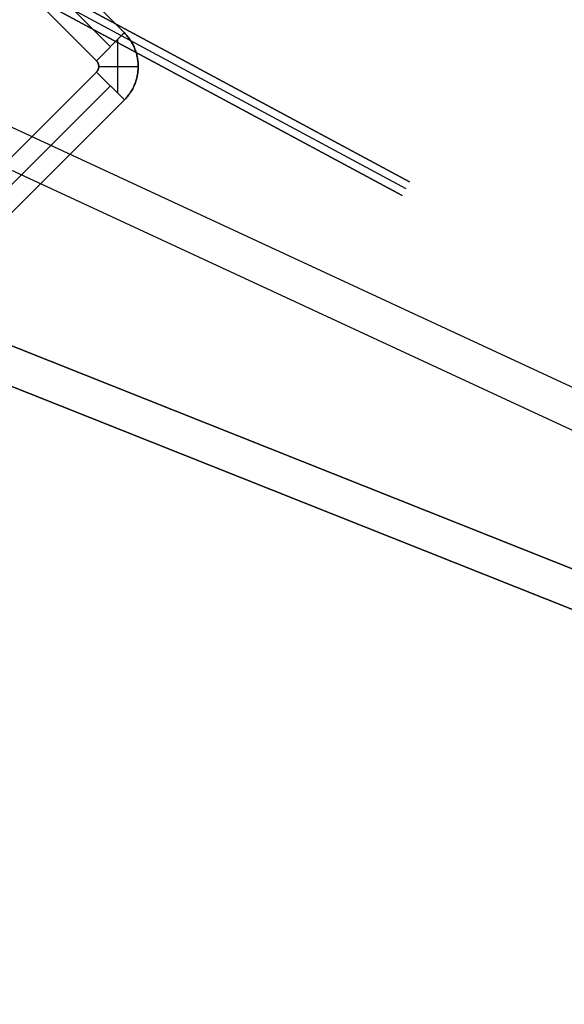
# Model space of a CAD drawing. Header units: millimetres. Extents: x -630 to 192, y -7 to 1615.
# Tile 136 of 249: x -562 to -541, y 1541 to 1578. Entities that reach past the tile are written whole.
import ezdxf

# ---------------------------------------------------------------- set-up
doc = ezdxf.new("R2010")
doc.units = ezdxf.units.MM
doc.header["$MEASUREMENT"] = 0
doc.layers.add('OVIDIO 160x80x72h', color=7, linetype='Continuous')

msp = doc.modelspace()

# ---------------------------------------------------------------- linework, layer by layer
at = {"layer": 'OVIDIO 160x80x72h', "extrusion": (0.2028516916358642, -0.1089792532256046, 0.9731262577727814)}
for points in [[(1126.146605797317, 1420.555159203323), (1126.146605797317, 1259.899314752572)], [(1126.146605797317, 1259.899314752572), (1126.146605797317, 1420.555159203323)]]:
    msp.add_lwpolyline(points, dxfattribs=at)
at = {"layer": 'OVIDIO 160x80x72h', "extrusion": (0.2028516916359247, -0.1089792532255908, 0.9731262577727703)}
msp.add_lwpolyline([(1125.851135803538, 1420.55515920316), (1125.851135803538, 1259.89931475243)], dxfattribs=at)
at = {"layer": 'OVIDIO 160x80x72h', "extrusion": (0.2028516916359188, -0.1089792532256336, 0.9731262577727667)}
for points in [[(1125.555665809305, 1420.55515920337), (1125.555665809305, 1259.899314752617)], [(1125.555665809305, 1259.899314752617), (1125.555665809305, 1420.55515920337)]]:
    msp.add_lwpolyline(points, dxfattribs=at)
at = {"layer": 'OVIDIO 160x80x72h', "extrusion": (0.2357022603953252, -0.2357022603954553, 0.9428090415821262)}
msp.add_lwpolyline([(698.1573410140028, 1711.501710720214), (698.1573410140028, 1602.423907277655)], dxfattribs=at)
at = {"layer": 'OVIDIO 160x80x72h', "extrusion": (0.2357022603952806, -0.23570226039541, 0.9428090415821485)}
msp.add_lwpolyline([(697.2086577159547, 1602.423907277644), (697.2086577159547, 1711.501710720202)], dxfattribs=at)
at = {"layer": 'OVIDIO 160x80x72h'}
for points in [[(-576.4525659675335, 1596.468203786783), (-557.9263682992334, 1577.942006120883)], [(-557.9263682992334, 1577.942006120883), (-576.4525659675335, 1596.468203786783)], [(-576.9829677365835, 1595.937802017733), (-558.4567700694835, 1577.411604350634)], [(-558.1931921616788, 1577.675182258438), (-558.1931921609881, 1575.662687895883)], [(-558.9002620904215, 1576.669071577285), (-557.3991050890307, 1576.669071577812)], [(-568.2501273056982, 1567.193983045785), (-558.9872870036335, 1576.456823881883)], [(-558.9872870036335, 1576.456823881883), (-568.2501273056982, 1567.193983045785)], [(-558.456970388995, 1575.926479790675), (-567.7197972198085, 1566.663652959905)], [(-557.9266565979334, 1575.396138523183), (-567.1894671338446, 1566.133322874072)], [(-567.1894671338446, 1566.133322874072), (-557.9266565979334, 1575.396138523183)]]:
    msp.add_lwpolyline(points, dxfattribs=at)
at = {"layer": 'OVIDIO 160x80x72h', "extrusion": (0.2357022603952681, -0.2357022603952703, 0.9428090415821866)}
msp.add_lwpolyline([(694.3626078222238, 1602.423907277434), (694.3626078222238, 1711.501710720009)], dxfattribs=at)
at = {"layer": 'OVIDIO 160x80x72h', "extrusion": (0.235702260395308, -0.2357022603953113, 0.9428090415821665)}
msp.add_lwpolyline([(695.3112911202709, 1711.501710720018), (695.3112911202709, 1602.42390727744)], dxfattribs=at)
at = {"layer": 'OVIDIO 160x80x72h', "extrusion": (-0.0003781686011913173, 0.0003781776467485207, 0.9999998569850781)}
for points in [[(-577.5132141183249, 1595.407430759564), (-558.9872340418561, 1576.881010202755)], [(-558.9872340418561, 1576.881010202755), (-577.5132141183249, 1595.407430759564)]]:
    msp.add_lwpolyline(points, dxfattribs=at)
at = {"layer": 'OVIDIO 160x80x72h', "extrusion": (0.2028662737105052, -0.1089886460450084, 0.9731221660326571)}
for points in [[(1125.139129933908, 1403.949542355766), (1125.139129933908, 1346.568416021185)], [(1125.139129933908, 1346.568416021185), (1125.139129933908, 1403.949542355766)]]:
    msp.add_lwpolyline(points, dxfattribs=at)
at = {"layer": 'OVIDIO 160x80x72h', "extrusion": (0.2028662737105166, -0.10898864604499, 0.9731221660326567)}
msp.add_lwpolyline([(1124.426183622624, 1346.5684160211), (1124.426183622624, 1403.949542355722)], dxfattribs=at)
at = {"layer": 'OVIDIO 160x80x72h', "extrusion": (0.2028626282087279, -0.1089862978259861, 0.9731231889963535)}
for points in [[(1123.71514952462, 1346.565000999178), (1123.71514952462, 1403.94612732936)], [(1123.71514952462, 1403.94612732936), (1123.71514952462, 1346.565000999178)]]:
    msp.add_lwpolyline(points, dxfattribs=at)
at = {"layer": 'OVIDIO 160x80x72h', "extrusion": (0.1089792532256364, -0.2028516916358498, 0.9731262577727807)}
for points in [[(207.2646802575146, 1811.173118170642), (207.2646802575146, 1650.517273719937)], [(207.2646802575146, 1650.517273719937), (207.2646802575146, 1811.173118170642)]]:
    msp.add_lwpolyline(points, dxfattribs=at)
at = {"layer": 'OVIDIO 160x80x72h', "extrusion": (0.1089792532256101, -0.2028516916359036, 0.9731262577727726)}
msp.add_lwpolyline([(207.5601502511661, 1811.173118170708), (207.560150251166, 1650.517273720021)], dxfattribs=at)
at = {"layer": 'OVIDIO 160x80x72h', "extrusion": (0.1089792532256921, -0.2028516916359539, 0.973126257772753)}
for points in [[(207.855620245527, 1650.517273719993), (207.855620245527, 1811.173118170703)], [(207.855620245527, 1811.173118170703), (207.855620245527, 1650.517273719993)]]:
    msp.add_lwpolyline(points, dxfattribs=at)
at = {"layer": 'OVIDIO 160x80x72h', "extrusion": (0.04629577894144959, -0.02146384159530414, 0.9986971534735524)}
msp.add_lwpolyline([(1191.842987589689, 1132.318589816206), (1191.842987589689, 1232.829808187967)], dxfattribs=at)
at = {"layer": 'OVIDIO 160x80x72h', "extrusion": (0.04629577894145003, -0.02146384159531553, 0.9986971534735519)}
msp.add_lwpolyline([(1190.356798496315, 1131.350357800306), (1190.356798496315, 1232.654802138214)], dxfattribs=at)
at = {"layer": 'OVIDIO 160x80x72h', "extrusion": (0.999884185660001, -0.0002316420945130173, 0.01521714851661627)}
for points in [[(1577.812709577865, 8.361787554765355), (1567.708948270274, 672.0262662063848)], [(1567.708948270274, 672.0262662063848), (1577.812709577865, 8.361787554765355)]]:
    msp.add_lwpolyline(points, dxfattribs=at)
at = {"layer": 'OVIDIO 160x80x72h', "extrusion": (-0.000792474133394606, -0.0007924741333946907, 0.9999993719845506)}
for points in [[(-557.9262991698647, 1577.941754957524), (-558.9871546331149, 1576.880900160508)], [(-558.9871546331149, 1576.880900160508), (-557.9262991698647, 1577.941754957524)]]:
    msp.add_lwpolyline(points, dxfattribs=at)
at = {"layer": 'OVIDIO 160x80x72h', "extrusion": (0.2653523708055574, 0.8812743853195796, -0.3910800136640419)}
msp.add_lwpolyline([(1024.057332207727, 1175.023413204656), (979.7444136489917, 1117.468268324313)], dxfattribs=at)
at = {"layer": 'OVIDIO 160x80x72h', "extrusion": (-0.0002316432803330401, 0.9998841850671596, 0.0152171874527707)}
for points in [[(558.6218915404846, -24.13317068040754), (568.7252127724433, 639.5007020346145)], [(568.7252127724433, 639.5007020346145), (558.6218915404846, -24.13317068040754)]]:
    msp.add_lwpolyline(points, dxfattribs=at)
at = {"layer": 'OVIDIO 160x80x72h', "extrusion": (-0.0002316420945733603, 0.9998841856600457, 0.01521714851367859)}
msp.add_lwpolyline([(568.6373814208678, 639.5021006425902), (558.5341291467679, -24.12894189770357)], dxfattribs=at)
at = {"layer": 'OVIDIO 160x80x72h', "extrusion": (-0.0002316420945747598, 0.9998841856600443, 0.01521714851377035)}
msp.add_lwpolyline([(567.1375552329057, 639.5249342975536), (557.0339701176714, -24.12797087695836)], dxfattribs=at)
at = {"layer": 'OVIDIO 160x80x72h', "extrusion": (0.9998841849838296, -0.0002316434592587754, 0.01521719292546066)}
for points in [[(1576.327280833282, 8.377951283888), (1566.224079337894, 672.0036851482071)], [(1566.224079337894, 672.0036851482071), (1576.327280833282, 8.377951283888)]]:
    msp.add_lwpolyline(points, dxfattribs=at)
at = {"layer": 'OVIDIO 160x80x72h', "extrusion": (-5.454020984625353e-08, 5.454303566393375e-08, 0.9999999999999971)}
for points in [[(-558.9872870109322, 1576.456823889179), (-557.9266566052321, 1575.396138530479)], [(-557.9266566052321, 1575.396138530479), (-558.9872870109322, 1576.456823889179)]]:
    msp.add_lwpolyline(points, dxfattribs=at)
at = {"layer": 'OVIDIO 160x80x72h', "extrusion": (0.9998841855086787, -0.0002316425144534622, 0.01521715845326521)}
for points in [[(1565.163658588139, 671.9875217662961), (1575.266841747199, 8.361788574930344)], [(1575.266841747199, 8.361788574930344), (1565.163658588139, 671.9875217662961)]]:
    msp.add_lwpolyline(points, dxfattribs=at)
at = {"layer": 'OVIDIO 160x80x72h', "extrusion": (0.02146384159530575, -0.04629577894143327, 0.998697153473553)}
msp.add_lwpolyline([(117.129731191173, 1609.884277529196), (117.129731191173, 1711.186907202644)], dxfattribs=at)
at = {"layer": 'OVIDIO 160x80x72h', "extrusion": (0.02146384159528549, -0.04629577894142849, 0.9986971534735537)}
msp.add_lwpolyline([(115.6438006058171, 1610.848076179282), (115.6438006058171, 1711.361111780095)], dxfattribs=at)
at = {"layer": 'OVIDIO 160x80x72h', "extrusion": (-0.1148807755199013, 0.0456775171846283, 0.9923285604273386)}
msp.add_lwpolyline([(-1246.022665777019, -905.9660505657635), (-1246.022665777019, -1014.880818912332)], dxfattribs=at)
at = {"layer": 'OVIDIO 160x80x72h', "extrusion": (-0.1148807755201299, 0.04567751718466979, 0.9923285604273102)}
msp.add_lwpolyline([(-1245.335240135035, -905.9650299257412), (-1245.335240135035, -1014.880818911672)], dxfattribs=at)
at = {"layer": 'OVIDIO 160x80x72h', "extrusion": (-0.1069192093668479, 0.2877667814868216, 0.9517134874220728)}
msp.add_lwpolyline([(-14.5366663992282, -1353.585011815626), (-14.5366663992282, -1377.53892998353)], dxfattribs=at)
at = {"layer": 'OVIDIO 160x80x72h', "extrusion": (-0.106919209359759, 0.2877667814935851, 0.9517134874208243)}
for points in [[(-14.62406849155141, -1353.144311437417), (-14.62406849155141, -1377.538930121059)], [(-14.62406849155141, -1377.538930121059), (-14.62406849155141, -1353.144311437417)]]:
    msp.add_lwpolyline(points, dxfattribs=at)
at = {"layer": 'OVIDIO 160x80x72h', "extrusion": (-0.1148807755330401, 0.04567751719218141, 0.9923285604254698)}
for points in [[(-1244.191176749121, -905.3123146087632), (-1244.191176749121, -1012.168167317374)], [(-1244.191176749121, -1012.168167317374), (-1244.191176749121, -905.3123146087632)]]:
    msp.add_lwpolyline(points, dxfattribs=at)
at = {"layer": 'OVIDIO 160x80x72h', "extrusion": (-0.1069192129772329, 0.2877667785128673, 0.9517134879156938)}
for points in [[(-14.44928787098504, -1354.025713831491), (-14.44928787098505, -1377.538931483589)], [(-14.44928787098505, -1377.538931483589), (-14.44928787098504, -1354.025713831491)]]:
    msp.add_lwpolyline(points, dxfattribs=at)
at = {"layer": 'OVIDIO 160x80x72h', "extrusion": (-0.1148807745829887, 0.0456775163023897, 0.9923285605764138)}
for points in [[(-1243.734542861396, -1012.168163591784), (-1243.734542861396, -905.3123108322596)], [(-1243.734542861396, -905.3123108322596), (-1243.734542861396, -1012.168163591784)]]:
    msp.add_lwpolyline(points, dxfattribs=at)
at = {"layer": 'OVIDIO 160x80x72h', "extrusion": (0.9999953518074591, -0.0009951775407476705, -0.002882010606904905)}
msp.add_lwpolyline([(1552.300870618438, 669.6646750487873), (1551.811275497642, 668.2468257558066)], dxfattribs=at)
at = {"layer": 'OVIDIO 160x80x72h', "extrusion": (-0.04567751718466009, 0.1148807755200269, 0.9923285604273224)}
msp.add_lwpolyline([(-33.45777211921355, -1561.8332375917), (-33.45777211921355, -1452.917452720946)], dxfattribs=at)
at = {"layer": 'OVIDIO 160x80x72h', "extrusion": (-0.04567751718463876, 0.1148807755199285, 0.9923285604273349)}
msp.add_lwpolyline([(-32.77034647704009, -1561.83323759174), (-32.77034647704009, -1452.918461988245)], dxfattribs=at)
at = {"layer": 'OVIDIO 160x80x72h', "extrusion": (-0.2877667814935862, 0.106919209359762, 0.9517134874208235)}
for points in [[(-1251.327780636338, -825.4813433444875), (-1251.327780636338, -801.0867246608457)], [(-1251.327780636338, -801.0867246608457), (-1251.327780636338, -825.4813433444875)]]:
    msp.add_lwpolyline(points, dxfattribs=at)
at = {"layer": 'OVIDIO 160x80x72h', "extrusion": (-0.04567751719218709, 0.114880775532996, 0.9923285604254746)}
for points in [[(-34.6018355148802, -1559.120585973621), (-34.60183551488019, -1452.264733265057)], [(-34.60183551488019, -1452.264733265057), (-34.6018355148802, -1559.120585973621)]]:
    msp.add_lwpolyline(points, dxfattribs=at)
at = {"layer": 'OVIDIO 160x80x72h', "extrusion": (-0.2877667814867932, 0.1069192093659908, 0.9517134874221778)}
msp.add_lwpolyline([(-1251.415182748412, -801.5274250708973), (-1251.415182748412, -825.4813432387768)], dxfattribs=at)
at = {"layer": 'OVIDIO 160x80x72h', "extrusion": (-0.2877667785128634, 0.1069192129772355, 0.9517134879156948)}
for points in [[(-1251.502569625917, -801.968144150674), (-1251.502569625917, -825.481361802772)], [(-1251.502569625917, -825.481361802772), (-1251.502569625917, -801.968144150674)]]:
    msp.add_lwpolyline(points, dxfattribs=at)
at = {"layer": 'OVIDIO 160x80x72h', "extrusion": (-0.04567751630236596, 0.1148807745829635, 0.9923285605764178)}
for points in [[(-35.05846728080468, -1559.120587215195), (-35.05846728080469, -1452.264734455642)], [(-35.05846728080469, -1452.264734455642), (-35.05846728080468, -1559.120587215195)]]:
    msp.add_lwpolyline(points, dxfattribs=at)
at = {"layer": 'OVIDIO 160x80x72h', "extrusion": (-0.1148807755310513, 0.04567751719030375, 0.9923285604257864)}
msp.add_lwpolyline([(-1229.481063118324, -998.2042497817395), (-1229.481063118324, -943.799727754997)], dxfattribs=at)
at = {"layer": 'OVIDIO 160x80x72h', "extrusion": (-0.1148807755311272, 0.04567751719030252, 0.9923285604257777)}
msp.add_lwpolyline([(-1229.252727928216, -998.4209713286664), (-1229.252727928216, -943.2302323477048)], dxfattribs=at)
at = {"layer": 'OVIDIO 160x80x72h', "extrusion": (0.2357022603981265, -0.2357022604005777, 0.9428090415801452)}
msp.add_lwpolyline([(673.4358316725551, 1655.460343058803), (673.4358316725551, 1550.052356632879)], dxfattribs=at)
at = {"layer": 'OVIDIO 160x80x72h', "extrusion": (-0.0456775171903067, 0.114880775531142, 0.9923285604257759)}
msp.add_lwpolyline([(-49.54039998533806, -1545.37328020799), (-49.54039998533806, -1490.182939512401)], dxfattribs=at)
at = {"layer": 'OVIDIO 160x80x72h', "extrusion": (-0.04567751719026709, 0.1148807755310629, 0.9923285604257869)}
msp.add_lwpolyline([(-49.31206134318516, -1545.156561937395), (-49.31206134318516, -1490.752426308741)], dxfattribs=at)
at = {"layer": 'OVIDIO 160x80x72h', "extrusion": (-0.1662437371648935, 0.166243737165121, 0.9719701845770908)}
for points in [[(-696.2599744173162, -1253.257108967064), (-696.2599744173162, -1284.920579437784)], [(-696.2599744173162, -1284.920579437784), (-696.2599744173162, -1253.257108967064)]]:
    msp.add_lwpolyline(points, dxfattribs=at)
at = {"layer": 'OVIDIO 160x80x72h', "extrusion": (0.02952144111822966, 0.9853482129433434, 0.1679803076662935)}
for points in [[(603.2461065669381, 409.3398892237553), (603.5515888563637, 407.6271289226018)], [(603.5515888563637, 407.6271289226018), (603.2461065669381, 409.3398892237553)]]:
    msp.add_lwpolyline(points, dxfattribs=at)
at = {"layer": 'OVIDIO 160x80x72h', "extrusion": (-0.1662435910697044, 0.166243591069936, 0.9719702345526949)}
for points in [[(-696.2599744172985, -1284.115961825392), (-696.2599744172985, -1252.884322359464)], [(-696.2599744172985, -1252.884322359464), (-696.2599744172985, -1284.115961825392)]]:
    msp.add_lwpolyline(points, dxfattribs=at)
at = {"layer": 'OVIDIO 160x80x72h'}
for points in [[(-557.9263682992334, 1577.942006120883, -0.1338389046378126), (-557.8950253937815, 1577.909931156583, -0.1338389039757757), (-557.8646955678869, 1577.877405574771, -0.1338389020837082), (-557.8353694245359, 1577.844420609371, -0.1338388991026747), (-557.8070375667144, 1577.810967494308, -0.1338388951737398), (-557.7796905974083, 1577.777037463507, -0.133838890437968), (-557.7533191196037, 1577.742621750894, -0.133838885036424), (-557.7279137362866, 1577.707711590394, -0.1338388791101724), (-557.7034650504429, 1577.672298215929, -0.1338388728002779), (-557.6799636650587, 1577.636372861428, -0.1338388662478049), (-557.6574001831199, 1577.599926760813, -0.1338388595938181), (-557.6357652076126, 1577.56295114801, -0.1338388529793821), (-557.6150493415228, 1577.525437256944, -0.1338388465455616), (-557.5952431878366, 1577.487376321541, -0.133838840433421), (-557.5763373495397, 1577.448759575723, -0.1338388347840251), (-557.5583224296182, 1577.409578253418, -0.1338388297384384), (-557.5411890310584, 1577.36982358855, -0.1338388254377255), (-557.5249326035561, 1577.329494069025, -0.1338388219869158), (-557.5095679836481, 1577.288617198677, -0.1338388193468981), (-557.4951148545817, 1577.247227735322, -0.1338388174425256), (-557.4815928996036, 1577.205360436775, -0.133838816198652), (-557.4690218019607, 1577.163050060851, -0.1338388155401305), (-557.4574212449, 1577.120331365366, -0.1338388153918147), (-557.4468109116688, 1577.077239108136, -0.133838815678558), (-557.4372104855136, 1577.033808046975, -0.1338388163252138), (-557.4286396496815, 1576.990072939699, -0.1338388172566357), (-557.4211180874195, 1576.946068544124, -0.1338388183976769), (-557.4146654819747, 1576.901829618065, -0.1338388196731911), (-557.4093015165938, 1576.857390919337, -0.1338388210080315), (-557.4050458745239, 1576.812787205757, -0.1338388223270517), (-557.4019182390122, 1576.768053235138, -0.1338388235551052), (-557.3999382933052, 1576.723223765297, -0.1338388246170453), (-557.3991257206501, 1576.67833355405, -0.1338388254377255), (-557.3994941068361, 1576.633417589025, -0.1338388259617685), (-557.4010326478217, 1576.58851177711, -0.1338388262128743), (-557.4037244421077, 1576.543652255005, -0.1338388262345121), (-557.4075525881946, 1576.498875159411, -0.1338388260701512), (-557.4125001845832, 1576.45421662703, -0.1338388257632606), (-557.4185503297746, 1576.409712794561, -0.1338388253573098), (-557.4256861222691, 1576.365399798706, -0.1338388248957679), (-557.4338906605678, 1576.321313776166, -0.1338388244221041), (-557.4431470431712, 1576.277490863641, -0.1338388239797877), (-557.4534383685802, 1576.233967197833, -0.1338388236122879), (-557.4647477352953, 1576.190778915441, -0.1338388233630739), (-557.4770582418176, 1576.147962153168, -0.133838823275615), (-557.4903529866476, 1576.105553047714, -0.1338388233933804), (-557.5046150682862, 1576.06358773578, -0.1338388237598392), (-557.5198275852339, 1576.022102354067, -0.1338388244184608), (-557.5359736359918, 1575.981133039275, -0.1338388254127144), (-557.5530410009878, 1575.940708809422, -0.1338388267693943), (-557.5710361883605, 1575.90083020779, -0.133838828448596), (-557.5899703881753, 1575.861490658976, -0.1338388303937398), (-557.609854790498, 1575.822683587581, -0.1338388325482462), (-557.6307005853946, 1575.7844024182, -0.1338388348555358), (-557.6525189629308, 1575.746640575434, -0.133838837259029), (-557.6753211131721, 1575.709391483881, -0.1338388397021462), (-557.6991182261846, 1575.672648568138, -0.133838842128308), (-557.723921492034, 1575.636405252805, -0.1338388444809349), (-557.7497421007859, 1575.600654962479, -0.1338388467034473), (-557.776591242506, 1575.565391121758, -0.1338388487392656), (-557.8044801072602, 1575.530607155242, -0.1338388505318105), (-557.8334198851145, 1575.496296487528, -0.1338388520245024), (-557.8634217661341, 1575.462452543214, -0.1338388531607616), (-557.8944969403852, 1575.4290687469, -0.1338388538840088), (-557.9266565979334, 1575.396138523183, -0.1338388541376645)], [(-557.9266565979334, 1575.396138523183, -0.1338388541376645), (-557.8944969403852, 1575.4290687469, -0.1338388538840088), (-557.8634217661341, 1575.462452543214, -0.1338388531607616), (-557.8334198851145, 1575.496296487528, -0.1338388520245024), (-557.8044801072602, 1575.530607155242, -0.1338388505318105), (-557.776591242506, 1575.565391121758, -0.1338388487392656), (-557.7497421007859, 1575.600654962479, -0.1338388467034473), (-557.723921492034, 1575.636405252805, -0.1338388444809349), (-557.6991182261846, 1575.672648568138, -0.133838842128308), (-557.6753211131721, 1575.709391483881, -0.1338388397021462), (-557.6525189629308, 1575.746640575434, -0.133838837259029), (-557.6307005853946, 1575.7844024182, -0.1338388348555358), (-557.609854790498, 1575.822683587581, -0.1338388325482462), (-557.5899703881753, 1575.861490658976, -0.1338388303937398), (-557.5710361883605, 1575.90083020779, -0.133838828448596), (-557.5530410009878, 1575.940708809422, -0.1338388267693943), (-557.5359736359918, 1575.981133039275, -0.1338388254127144), (-557.5198275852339, 1576.022102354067, -0.1338388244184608), (-557.5046150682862, 1576.06358773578, -0.1338388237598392), (-557.4903529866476, 1576.105553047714, -0.1338388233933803), (-557.4770582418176, 1576.147962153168, -0.133838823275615), (-557.4647477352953, 1576.190778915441, -0.1338388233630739), (-557.4534383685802, 1576.233967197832, -0.1338388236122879), (-557.4431470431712, 1576.277490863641, -0.1338388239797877), (-557.4338906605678, 1576.321313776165, -0.1338388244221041), (-557.4256861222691, 1576.365399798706, -0.1338388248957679), (-557.4185503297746, 1576.409712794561, -0.1338388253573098), (-557.4125001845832, 1576.454216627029, -0.1338388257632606), (-557.4075525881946, 1576.498875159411, -0.1338388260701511), (-557.4037244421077, 1576.543652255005, -0.1338388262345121), (-557.4010326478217, 1576.58851177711, -0.1338388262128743), (-557.3994941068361, 1576.633417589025, -0.1338388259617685), (-557.3991257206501, 1576.67833355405, -0.1338388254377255), (-557.3999382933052, 1576.723223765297, -0.1338388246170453), (-557.4019182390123, 1576.768053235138, -0.1338388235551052), (-557.4050458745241, 1576.812787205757, -0.1338388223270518), (-557.409301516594, 1576.857390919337, -0.1338388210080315), (-557.4146654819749, 1576.901829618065, -0.1338388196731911), (-557.4211180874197, 1576.946068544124, -0.1338388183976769), (-557.4286396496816, 1576.990072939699, -0.1338388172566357), (-557.4372104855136, 1577.033808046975, -0.1338388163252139), (-557.4468109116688, 1577.077239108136, -0.133838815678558), (-557.4574212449, 1577.120331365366, -0.1338388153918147), (-557.4690218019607, 1577.163050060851, -0.1338388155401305), (-557.4815928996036, 1577.205360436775, -0.133838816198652), (-557.4951148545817, 1577.247227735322, -0.1338388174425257), (-557.5095679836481, 1577.288617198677, -0.1338388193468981), (-557.5249326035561, 1577.329494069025, -0.1338388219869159), (-557.5411890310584, 1577.36982358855, -0.1338388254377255), (-557.5583224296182, 1577.409578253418, -0.1338388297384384), (-557.5763373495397, 1577.448759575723, -0.1338388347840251), (-557.5952431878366, 1577.487376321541, -0.133838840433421), (-557.6150493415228, 1577.525437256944, -0.1338388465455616), (-557.6357652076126, 1577.56295114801, -0.1338388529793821), (-557.6574001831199, 1577.599926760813, -0.1338388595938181), (-557.6799636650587, 1577.636372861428, -0.1338388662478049), (-557.7034650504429, 1577.672298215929, -0.1338388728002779), (-557.7279137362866, 1577.707711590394, -0.1338388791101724), (-557.7533191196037, 1577.742621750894, -0.133838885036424), (-557.7796905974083, 1577.777037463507, -0.133838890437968), (-557.8070375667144, 1577.810967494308, -0.1338388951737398), (-557.8353694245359, 1577.844420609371, -0.1338388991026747), (-557.8646955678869, 1577.877405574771, -0.1338389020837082), (-557.8950253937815, 1577.909931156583, -0.1338389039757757), (-557.9263682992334, 1577.942006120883, -0.1338389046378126)], [(-558.9872870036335, 1576.456823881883, -0.1338389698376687), (-558.9799408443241, 1576.464397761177, -0.1338402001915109), (-558.972944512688, 1576.472075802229, -0.1338435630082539), (-558.9662942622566, 1576.479859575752, -0.1338485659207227), (-558.9599863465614, 1576.487750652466, -0.1338547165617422), (-558.9540170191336, 1576.495750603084, -0.1338615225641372), (-558.9483825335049, 1576.503860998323, -0.1338684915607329), (-558.9430791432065, 1576.512083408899, -0.133875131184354), (-558.9381031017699, 1576.520419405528, -0.1338809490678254), (-558.9357366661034, 1576.524630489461, -0.1338833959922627), (-558.9334506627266, 1576.528870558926, -0.133885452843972), (-558.9312446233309, 1576.533139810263, -0.1338870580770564), (-558.9291180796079, 1576.53743843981, -0.1338881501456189), (-558.927070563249, 1576.541766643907, -0.1338886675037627), (-558.9251016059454, 1576.546124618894, -0.1338885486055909), (-558.9213974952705, 1576.554930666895, -0.1338861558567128), (-558.9180020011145, 1576.56385815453, -0.1338804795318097), (-558.914911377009, 1576.572908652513, -0.1338710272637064), (-558.9121218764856, 1576.582083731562, -0.1338573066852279), (-558.9096297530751, 1576.591384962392, -0.133838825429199), (-558.9074318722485, 1576.60081098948, -0.133815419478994), (-558.9055275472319, 1576.610348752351, -0.1337882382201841), (-558.9039167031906, 1576.619982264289, -0.1337587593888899), (-558.90259926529, 1576.629695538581, -0.1337284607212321), (-558.9015751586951, 1576.639472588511, -0.1336988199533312), (-558.9008443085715, 1576.649297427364, -0.1336713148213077), (-558.9004066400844, 1576.659154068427, -0.1336474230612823), (-558.9002620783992, 1576.669026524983, -0.1336286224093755), (-558.9004105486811, 1576.67889881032, -0.133616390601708), (-558.9008519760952, 1576.688754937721, -0.1336122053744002), (-558.9015862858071, 1576.698578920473, -0.1336175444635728), (-558.9026134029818, 1576.708354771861, -0.1336338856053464), (-558.903933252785, 1576.71806650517, -0.1336627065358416), (-558.9055457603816, 1576.727698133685, -0.1337054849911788), (-558.9074508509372, 1576.737233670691, -0.1337636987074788), (-558.9096484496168, 1576.746657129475, -0.1338388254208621), (-558.9121391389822, 1576.755955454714, -0.1339316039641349), (-558.9149261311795, 1576.765127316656, -0.1340398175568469), (-558.9180132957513, 1576.774174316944, -0.1341605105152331), (-558.9214045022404, 1576.783098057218, -0.1342907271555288), (-558.9251036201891, 1576.791900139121, -0.1344275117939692), (-558.9270698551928, 1576.796256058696, -0.1344974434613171), (-558.9291145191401, 1576.800582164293, -0.1345679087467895), (-558.9312380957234, 1576.804878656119, -0.1346385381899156), (-558.9334410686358, 1576.809145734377, -0.1347089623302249), (-558.93572392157, 1576.813383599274, -0.1347788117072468), (-558.9380871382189, 1576.817592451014, -0.1348477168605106), (-558.9430565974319, 1576.825923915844, -0.1349812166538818), (-558.9483533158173, 1576.834141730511, -0.1351065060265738), (-558.9539811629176, 1576.842247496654, -0.1352206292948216), (-558.9599440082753, 1576.850242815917, -0.1353206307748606), (-558.9662457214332, 1576.858129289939, -0.135403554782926), (-558.9728901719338, 1576.865908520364, -0.1354664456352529), (-558.9798812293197, 1576.873582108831, -0.1355063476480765), (-558.9872227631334, 1576.881151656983, -0.1355203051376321)], [(-558.9872227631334, 1576.881151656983, -0.1355203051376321), (-558.9798812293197, 1576.873582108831, -0.1355063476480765), (-558.9728901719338, 1576.865908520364, -0.1354664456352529), (-558.9662457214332, 1576.858129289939, -0.135403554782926), (-558.9599440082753, 1576.850242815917, -0.1353206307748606), (-558.9539811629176, 1576.842247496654, -0.1352206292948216), (-558.9483533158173, 1576.834141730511, -0.1351065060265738), (-558.9430565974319, 1576.825923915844, -0.1349812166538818), (-558.9380871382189, 1576.817592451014, -0.1348477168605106), (-558.93572392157, 1576.813383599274, -0.1347788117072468), (-558.9334410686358, 1576.809145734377, -0.1347089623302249), (-558.9312380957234, 1576.804878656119, -0.1346385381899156), (-558.9291145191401, 1576.800582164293, -0.1345679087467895), (-558.9270698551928, 1576.796256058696, -0.1344974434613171), (-558.9251036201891, 1576.791900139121, -0.1344275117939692), (-558.9214045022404, 1576.783098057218, -0.1342907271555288), (-558.9180132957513, 1576.774174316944, -0.1341605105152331), (-558.9149261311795, 1576.765127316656, -0.1340398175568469), (-558.9121391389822, 1576.755955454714, -0.1339316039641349), (-558.9096484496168, 1576.746657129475, -0.1338388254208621), (-558.9074508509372, 1576.737233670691, -0.1337636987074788), (-558.9055457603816, 1576.727698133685, -0.1337054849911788), (-558.903933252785, 1576.71806650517, -0.1336627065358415), (-558.9026134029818, 1576.708354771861, -0.1336338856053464), (-558.9015862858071, 1576.698578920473, -0.1336175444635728), (-558.9008519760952, 1576.688754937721, -0.1336122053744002), (-558.9004105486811, 1576.67889881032, -0.1336163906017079), (-558.9002620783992, 1576.669026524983, -0.1336286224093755), (-558.9004066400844, 1576.659154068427, -0.1336474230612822), (-558.9008443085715, 1576.649297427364, -0.1336713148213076), (-558.9015751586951, 1576.639472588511, -0.1336988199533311), (-558.90259926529, 1576.629695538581, -0.1337284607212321), (-558.9039167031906, 1576.619982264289, -0.1337587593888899), (-558.9055275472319, 1576.610348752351, -0.133788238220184), (-558.9074318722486, 1576.60081098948, -0.1338154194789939), (-558.9096297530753, 1576.591384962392, -0.133838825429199), (-558.9121218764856, 1576.582083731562, -0.1338573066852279), (-558.914911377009, 1576.572908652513, -0.1338710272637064), (-558.9180020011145, 1576.56385815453, -0.1338804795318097), (-558.9213974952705, 1576.554930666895, -0.1338861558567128), (-558.9251016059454, 1576.546124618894, -0.1338885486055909), (-558.927070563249, 1576.541766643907, -0.1338886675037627), (-558.9291180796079, 1576.53743843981, -0.1338881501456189), (-558.9312446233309, 1576.533139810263, -0.1338870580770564), (-558.9334506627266, 1576.528870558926, -0.133885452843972), (-558.9357366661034, 1576.524630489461, -0.1338833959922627), (-558.9381031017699, 1576.520419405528, -0.1338809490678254), (-558.9430791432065, 1576.512083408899, -0.133875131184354), (-558.9483825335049, 1576.503860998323, -0.1338684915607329), (-558.9540170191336, 1576.495750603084, -0.1338615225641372), (-558.9599863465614, 1576.487750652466, -0.1338547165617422), (-558.9662942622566, 1576.479859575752, -0.1338485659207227), (-558.972944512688, 1576.472075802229, -0.1338435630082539), (-558.9799408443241, 1576.464397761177, -0.1338402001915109), (-558.9872870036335, 1576.456823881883, -0.1338389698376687)], [(-567.4321435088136, 1568.114653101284, 667.6288332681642), (-566.7405590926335, 1567.839673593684, 667.7215547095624), (-467.3945840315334, 1528.338917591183, 681.0409729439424)], [(-467.3945840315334, 1528.338917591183, 681.0409729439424), (-566.7405590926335, 1567.839673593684, 667.7215547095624), (-567.4321435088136, 1568.114653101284, 667.6288332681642)], [(-568.0125081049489, 1566.807807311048, 668.0819679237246), (-567.3209236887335, 1566.532827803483, 668.1746893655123), (-467.9749486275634, 1527.032071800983, 681.4941075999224)], [(-467.9749486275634, 1527.032071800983, 681.4941075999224), (-567.3209236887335, 1566.532827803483, 668.1746893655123), (-568.0125081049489, 1566.807807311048, 668.0819679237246)]]:
    msp.add_polyline3d(points, dxfattribs=at)

doc.saveas('drawing.dxf')
